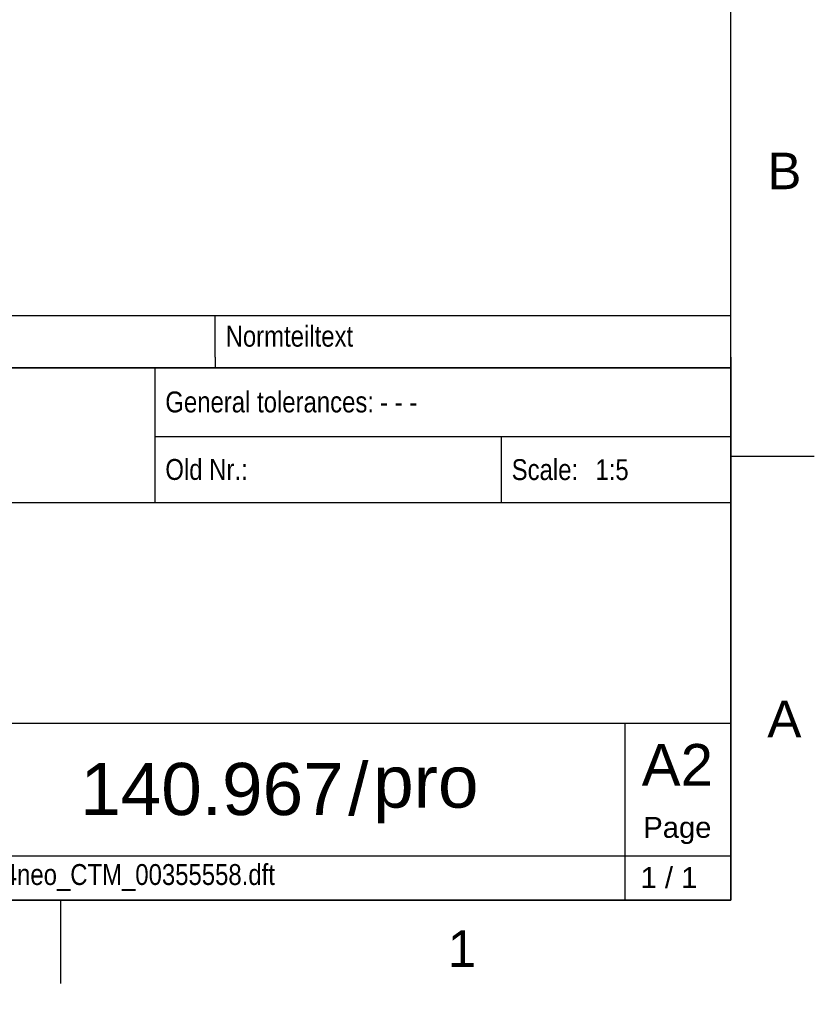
# Model space of a CAD drawing. Header units: millimetres. Extents: x 0 to 592, y 0 to 418.
# Tile 25 of 44: x 516 to 592, y 0 to 94. Entities that reach past the tile are written whole.
import ezdxf
from ezdxf import colors
from ezdxf.entities.mleader import LeaderData, LeaderLine
from ezdxf.math import Vec2, Vec3

# ---------------------------------------------------------------- set-up
doc = ezdxf.new("R2010")
doc.units = ezdxf.units.MM
for name, color, linetype in [('Cartouche', 7, 'Continuous'), ('Défaut', 7, 'Continuous'), ('Format', 7, 'Continuous'), ('Marges', 7, 'Continuous')]:
    doc.layers.add(name, color=color, linetype=linetype)

# ---------------------------------------------------------------- blocks, each defined once
blk = doc.blocks.new('_Dot')
at = {"color": 0, "linetype": 'ByBlock', "lineweight": -2}
blk.add_line((-0.5, 0), (-1, 0), dxfattribs=at)
at = {"color": 0, "linetype": 'ByBlock', "const_width": 0.5}
blk.add_lwpolyline([(-0.25, 0, 1), (0.25, 0, 1)], format="xyb", close=True, dxfattribs=at)
blk = doc.blocks.new('SE5')
at = {"layer": 'Marges', "char_height": 3.5, "width": 3.71335, "attachment_point": 1}
for s, insert in [('{\\fArial|b0||i0||c0|p34;\\C7;\\H3.5;\\W1.;B}', (587.5, 81.587)), ('{\\fArial|b0||i0||c0|p34;\\C7;\\H3.5;\\W1.;A}', (587.5, 29.087)), ('{\\fArial|b0||i0||c0|p34;\\C7;\\H3.5;\\W1.;1}', (556.875, 7.085))]:
    blk.add_mtext(s, dxfattribs=dict(at, insert=insert))
blk = doc.blocks.new('SE4')
at = {"layer": 'Marges'}
blk.add_blockref('SE5', (0, 0), dxfattribs=at)

msp = doc.modelspace()

# ---------------------------------------------------------------- linework, layer by layer
at = {"layer": 'Cartouche', "color": 7, "linetype": 'Continuous'}
for p, q in [((583.9868, 60.9908), (393.9868, 60.9908)), ((528.8088, 60.9908), (528.8088, 48.0686)), ((528.8088, 54.4008), (583.9867, 54.4008)), ((450.4467, 48.0686), (583.9867, 48.0686)), ((447.4467, 26.9186), (583.9867, 26.9186)), ((573.8268, 26.9186), (573.8266, 9.9986)), ((471.3467, 14.2286), (583.9867, 14.2286))]:
    msp.add_line(p, q, dxfattribs=at)
at = {"layer": 'Défaut', "color": 7, "linetype": 'Continuous'}
for p, q in [((393.9867, 65.9908), (583.9867, 65.9908)), ((534.5867, 61.9908), (534.5867, 65.9908)), ((583.9867, 61.9908), (583.9867, 65.9908)), ((534.5867, 61.9908), (534.5867, 60.9908)), ((583.9867, 61.9908), (583.9867, 60.9908)), ((393.9866, 60.9908), (583.9866, 60.9908)), ((393.9867, 60.9908), (583.9867, 60.9908)), ((583.9867, 60.9908), (583.9867, 9.99)), ((561.9988, 54.4008), (561.9988, 48.0708)), ((393.9867, 9.99), (583.9867, 9.99))]:
    msp.add_line(p, q, dxfattribs=at)
at = {"layer": 'Marges', "color": 7, "linetype": 'Continuous'}
for p, q in [((584, 10), (584, 410)), ((584, 52.5), (592, 52.5)), ((10, 10), (584, 10)), ((519.75, 10), (519.75, 2))]:
    msp.add_line(p, q, dxfattribs=at)

# ---------------------------------------------------------------- block references
msp.add_blockref('SE4', (0, 0))

# ---------------------------------------------------------------- texts
at = {"layer": 'Cartouche', "char_height": 2}
for s, insert, width, attachment_point in [('{\\fArial Narrow|b0||i0||c0|p34;\\C7;\\H2.;\\W1.;General tolerances:}', (529.8088, 57.692), 29.58847, 4), ('{\\fArial Narrow|b0||i0||c0|p34;\\C7;\\H2.;\\W1.;- - -}', (550.3893, 57.6954), 32.774717, 4), ('{\\fArial Narrow|b0||i0||c0|p34;\\C7;\\H2.;\\W1.;Old Nr.:}', (529.8088, 51.2254), 13.043037, 4), ('{\\fArial Narrow|b0||i0||c0|p34;\\C7;\\H2.;\\W1.;Scale:}', (562.9988, 51.2114), 9.626832, 4), ('{\\fArial|b0||i0||c0|p34;\\C7;\\H2.;\\W1.;Page}', (578.8756, 16.6466), 9.662494, 5), ('{\\fArial Narrow|b0||i0||c0|p34;\\C7;\\H2.;\\W1.;140.967_BW4neo_CTM_00355558.dft}', (501.0818, 12.1434), 71.671298, 4)]:
    msp.add_mtext(s, dxfattribs=dict(at, insert=insert, width=width, attachment_point=attachment_point))
at = {"layer": 'Défaut'}
for s, insert, char_height, width, attachment_point in [('{\\fArial Narrow|b0||i0||c0|p34;\\C7;\\H2.;\\W1.;Normteiltext}', (535.5867, 63.9908), 2, 47.4, 4), ('{\\fArial Narrow|b0||i0||c0|p34;\\C7;\\H2.;\\W1.;1:5}', (571.0235, 51.2066), 2, 11.732802, 4), ('{\\fArial|b0||i0||c0|p34;\\C7;\\H5.;\\W1.;140.967}', (546.8971, 20.5908), 5, 57.728847, 6), ('{\\fArial|b0||i0||c0|p34;\\C7;\\H5.;\\W1.;/}', (548.3025, 20.59), 5, 2.696999, 5), ('{\\fArial|b0||i0||c0|p34;\\C7;\\H5.;\\W1.;pro}', (549.7231, 20.5857), 5, 21.11407, 4)]:
    msp.add_mtext(s, dxfattribs=dict(at, insert=insert, char_height=char_height, width=width, attachment_point=attachment_point))
at = {"layer": 'Format', "insert": (578.8756, 22.938), "char_height": 4, "width": 9.790145, "attachment_point": 5}
msp.add_mtext('{\\fArial|b0||i0||c0|p34;\\C7;\\H4.;\\W1.;A2}', dxfattribs=at)

# ---------------------------------------------------------------- leaders
at = {"layer": 'Cartouche', "color": 7, "linetype": 'Continuous'}
ml = msp.add_multileader_mtext('Standard', dxfattribs=at)
ml.set_content('{\\pxsm0.9;\\fArial|b0||i0||c0|p34;\\W1.;1 / 1\\P}', color=256)
ml.set_leader_properties()
ml.set_arrow_properties(name='DOT')
ml.build(insert=Vec2(0, 0))
ml.multileader.update_dxf_attribs({"leader_type": 0, "dogleg_length": 0, "arrow_head_size": 2})
ctx = ml.context
ctx.base_point, ctx.char_height, ctx.arrow_head_size, ctx.landing_gap_size = Vec3(573.7628, 12.1221), 2, 2, 0.7
ctx.text_align_type = 1
notes = []
notes.append((ctx, [(0, (0, 0, 0), (0, 0), (1, 0), 1, [])]))
ctx.mtext.insert, ctx.mtext.alignment = Vec3(578.0708, 13.1391), 2
for ctx, leaders in notes:
    for number, flags, end, landing, length, lines in leaders:
        leader = LeaderData()
        leader.index, (leader.has_last_leader_line, leader.has_dogleg_vector, leader.attachment_direction) = number, flags
        leader.last_leader_point, leader.dogleg_vector, leader.dogleg_length = Vec3(end), Vec3(landing), length
        for number, points, colour, breaks in lines:
            line = LeaderLine()
            line.index, line.vertices, line.color, line.breaks = number, Vec3.list(points), colors.encode_raw_color(colour), breaks
            leader.lines.append(line)
        ctx.leaders.append(leader)

doc.saveas('drawing.dxf')
